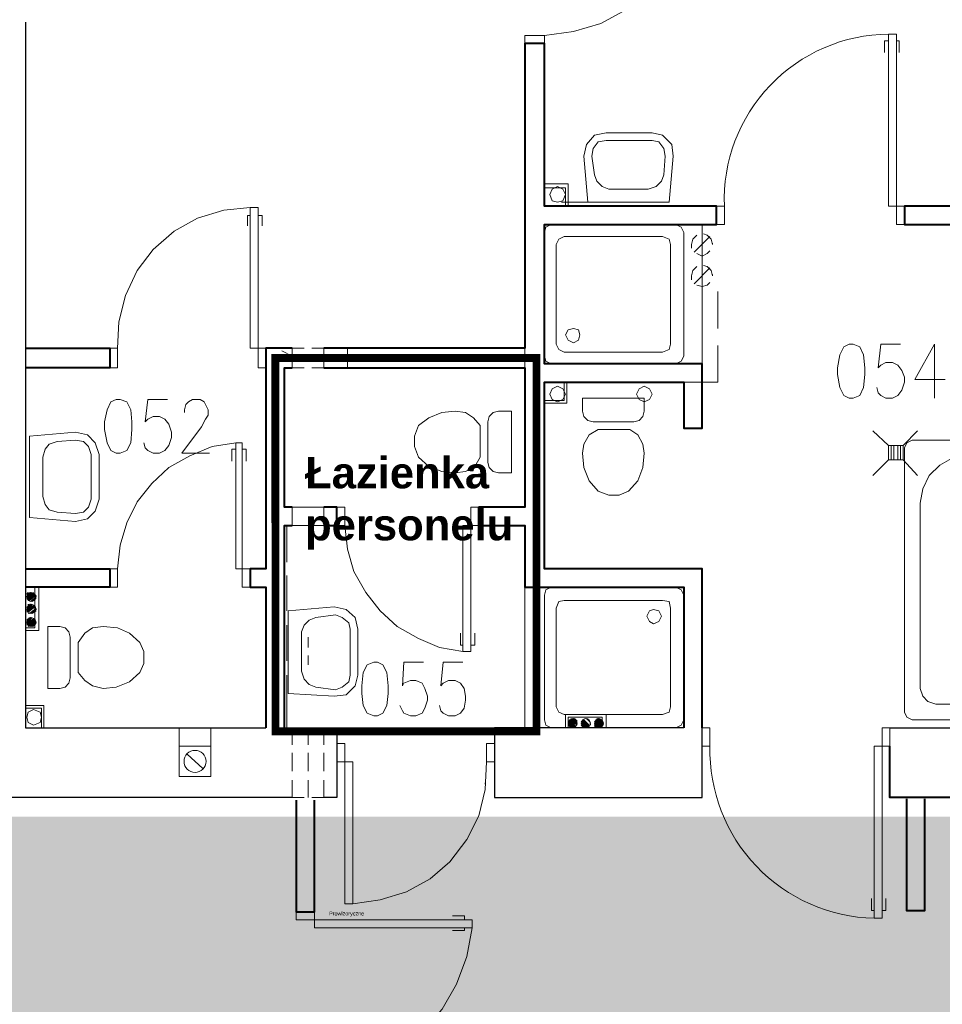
# Model space of a CAD drawing. Header units: millimetres. Extents: x 1 to 17496, y 1 to 30809.
# Tile 35 of 256: x 10716 to 11307, y 4939 to 5571. Entities that reach past the tile are written whole.
import ezdxf

# ---------------------------------------------------------------- set-up
doc = ezdxf.new("R2010")
doc.units = ezdxf.units.MM
doc.linetypes.add('CENTER', pattern=[2, 1.25, -0.25, 0.25, -0.25])
doc.layers.add('0_Przyz_Łazienka personelu', color=200, linetype='CENTER', lineweight=40)
doc.layers.add('N_SSP_ewakuacja', color=4, linetype='CENTER', lineweight=40)
doc.layers.add('PDF _Geometria', color=7, linetype='Continuous')
doc.styles.add('arial', font='arialbd.ttf')

msp = doc.modelspace()

# ---------------------------------------------------------------- hatches: boundary and pattern name
at = {"layer": 'N_SSP_ewakuacja', "transparency": 33554457}
h = msp.add_hatch(color=51, dxfattribs=at)
h.dxf.hatch_style = 1
h.paths.add_polyline_path([(6454.08, 5066.87), (6453.99, 5052.9), (6453.99, 4775.48), (9408.52, 4775.48), (9408.52, 4041.96), (9204.46, 4041.96), (9204.46, 3752.55), (9627.24, 3752.55), (9627.24, 4061.96), (9667.25, 4061.96), (9667.25, 4771.48), (13332.18, 4771.48), (13332.18, 4647.44), (13550.9, 4647.44), (13550.9, 4999.53), (13314.84, 4999.53), (13314.84, 5063.55), (12355.93, 5063.55), (12355.93, 5004.87), (12082.53, 5004.87), (12082.53, 5059.55), (10704.85, 5059.55), (10704.85, 5774.4), (10878.22, 5774.4), (10878.22, 6054.47), (10775.29, 6054.47), (10775.29, 6054.6), (10522.93, 6054.6), (10522.93, 5775.2), (10324.13, 5775.2), (10324.13, 5353.59), (10533.35, 5353.59), (10533.35, 5066.16), (9552.26, 5066.16), (9552.26, 5846.74), (9606.89, 5846.74), (9606.89, 6307.65), (9361.06, 6307.65), (9361.06, 5066.87)])

# ---------------------------------------------------------------- linework, layer by layer
at = {"layer": '0_Przyz_Łazienka personelu', "ltscale": 500, "const_width": 5}
msp.add_lwpolyline([(10879.76, 5353.66), (11047.17, 5353.66), (11047.17, 5114.37), (10879.81, 5114.37)], close=True, dxfattribs=at)
at = {"layer": 'PDF _Geometria', "lineweight": 25}
for points in [[(11276.07, 5116.64), (11477.62, 5116.64), (11477.62, 5703.67), (11490.25, 5703.67), (11490.25, 5783.68)], [(10890.58, 5072), (10707.82, 5072), (10707.82, 5568.91)], [(10719.61, 5568.91), (10719.61, 5116.64), (10873.74, 5116.64)], [(10885.53, 5116.64), (10890.58, 5116.64)], [(10910.8, 5116.64), (10919.22, 5116.64), (10919.22, 5072), (10910.8, 5072)], [(11141.57, 5116.64), (11020.29, 5116.64), (11020.29, 5072), (11153.36, 5072), (11153.36, 5116.64)], [(11273.8, 5116.64), (11276.32, 5116.64)]]:
    msp.add_lwpolyline(points, dxfattribs=at)
at = {"layer": 'PDF _Geometria', "lineweight": 18}
for points in [[(11052.29, 5560.49), (11070.82, 5563.01), (11088.51, 5568.07), (11105.35, 5577.33), (11120.51, 5589.12), (11133.15, 5603.44), (11142.41, 5619.44), (11149.15, 5637.13), (11152.52, 5656.5)], [(11272.95, 5557.12), (11270.43, 5557.12), (11270.43, 5549.54)], [(11278.01, 5557.12), (11279.69, 5557.12), (11279.69, 5549.54)], [(11052.29, 5543.64), (11052.29, 5525.96)], [(11039.66, 5471.21), (11039.66, 5488.9)], [(11067.45, 5451), (11067.45, 5465.32), (11052.29, 5465.32)], [(11065.77, 5451), (11065.77, 5462.79), (11052.29, 5462.79)], [(10778.57, 5360.04), (10779.41, 5376.88), (10783.62, 5393.73), (10791.2, 5409.73), (10801.31, 5423.2), (10814.78, 5435), (10829.94, 5443.42), (10846.79, 5448.47), (10863.63, 5450.16)], [(11039.66, 5433.31), (11039.66, 5451)], [(10863.63, 5445.1), (10861.95, 5445.1), (10861.95, 5438.36)], [(10868.69, 5445.1), (10871.21, 5445.1), (10871.21, 5438.36)], [(11153.36, 5329.72), (11153.36, 5439.21)], [(11149.99, 5432.47), (11147.46, 5429.94), (11146.62, 5426.57), (11146.62, 5424.05)], [(11158.41, 5431.63), (11148.31, 5421.52)], [(11160.1, 5427.42), (11160.1, 5426.57), (11159.25, 5429.94), (11156.73, 5432.47), (11154.2, 5433.31)], [(11149.99, 5420.68), (11153.36, 5418.99), (11156.73, 5420.68), (11158.41, 5422.36)], [(11149.99, 5412.26), (11147.46, 5409.73), (11146.62, 5406.36), (11146.62, 5403.83)], [(11158.41, 5411.41), (11148.31, 5401.31)], [(11160.1, 5407.2), (11160.1, 5406.36), (11159.25, 5409.73), (11156.73, 5412.26), (11154.2, 5413.1)], [(11149.99, 5400.46), (11153.36, 5399.62), (11156.73, 5400.46), (11158.41, 5402.15)], [(11163.47, 5396.25), (11163.47, 5372.67)], [(11039.66, 5366.78), (11039.66, 5347.4)], [(10898.17, 5360.04), (10890.58, 5360.04), (10890.58, 5347.4), (10898.17, 5347.4)], [(10903.22, 5347.4), (10910.8, 5347.4), (10910.8, 5360.04), (10903.22, 5360.04)], [(10916.69, 5360.04), (10934.38, 5360.04)], [(10925.96, 5347.4), (10925.96, 5360.04), (10925.96, 5347.4)], [(11163.47, 5361.72), (11163.47, 5338.14), (11141.57, 5338.14)], [(11280.53, 5362.56), (11267.9, 5362.56), (11266.22, 5347.4), (11267.9, 5349.09), (11271.27, 5350.77), (11275.48, 5350.77), (11278.85, 5349.09), (11281.38, 5345.72), (11283.06, 5341.51), (11283.06, 5338.14), (11281.38, 5333.09), (11278.85, 5329.72), (11275.48, 5328.03), (11271.27, 5328.03), (11267.9, 5329.72), (11266.22, 5331.4), (11265.37, 5334.77)], [(11302.43, 5328.03), (11302.43, 5362.56), (11289.8, 5339.82), (11309.17, 5339.82)], [(10890.58, 5354.98), (10883.85, 5358.35)], [(11064.93, 5338.14), (11064.93, 5326.35), (11052.29, 5326.35)], [(11066.61, 5338.14), (11066.61, 5324.66), (11052.29, 5324.66)], [(10810.57, 5327.19), (10797.94, 5327.19), (10796.26, 5312.87), (10797.94, 5314.56), (10801.31, 5316.24), (10805.52, 5316.24), (10808.89, 5314.56), (10811.42, 5311.19), (10813.1, 5306.14), (10813.1, 5302.77), (10811.42, 5297.71), (10808.89, 5294.34), (10805.52, 5292.66), (10801.31, 5292.66), (10797.94, 5294.34), (10796.26, 5296.03), (10795.41, 5299.4)], [(10821.52, 5318.77), (10821.52, 5320.45), (10822.36, 5323.82), (10824.05, 5325.51), (10826.58, 5327.19), (10831.63, 5327.19), (10834.16, 5325.51), (10835, 5323.82), (10836.68, 5320.45), (10836.68, 5317.08), (10835, 5314.56), (10832.47, 5309.5), (10819.84, 5292.66), (10837.52, 5292.66)], [(11262.85, 5306.98), (11272.95, 5297.71)], [(11291.48, 5306.98), (11282.22, 5297.71)], [(10778.57, 5218.54), (10780.25, 5233.7), (10784.46, 5248.02), (10791.2, 5261.5), (10800.47, 5273.29), (10811.42, 5283.4), (10824.89, 5290.98), (10839.21, 5296.87), (10854.37, 5299.4)], [(11272.95, 5288.45), (11272.95, 5297.71), (11282.22, 5297.71), (11282.22, 5288.45), (11272.95, 5288.45), (11262.85, 5278.34)], [(11274.64, 5297.71), (11274.64, 5288.45)], [(11276.32, 5297.71), (11276.32, 5288.45)], [(11278.85, 5297.71), (11278.85, 5288.45)], [(11280.53, 5297.71), (11280.53, 5288.45)], [(10854.37, 5295.19), (10851.84, 5295.19), (10851.84, 5287.61)], [(10858.58, 5295.19), (10861.11, 5295.19), (10861.11, 5287.61)], [(11322.65, 5291.82), (11322.65, 5290.98), (11313.38, 5289.29), (11305.8, 5285.08), (11299.06, 5278.34), (11294.85, 5269.92), (11293.17, 5260.66), (11293.17, 5141.9), (11294.85, 5136.85), (11298.22, 5133.48), (11303.27, 5131.8), (11342.86, 5131.8), (11347.91, 5133.48), (11351.28, 5136.85), (11352.97, 5141.9), (11352.97, 5260.66), (11351.28, 5269.92), (11347.07, 5278.34), (11340.33, 5285.08), (11331.91, 5289.29), (11322.65, 5290.98)], [(11282.22, 5288.45), (11291.48, 5278.34)], [(10885.53, 5280.03), (10885.53, 5262.34)], [(11039.66, 5262.34), (11039.66, 5280.03)], [(10903.83, 5246.34), (10890.58, 5246.34), (10890.58, 5258.13), (10904.63, 5258.13)], [(10903.22, 5258.13), (10910.8, 5258.13), (10910.8, 5246.34), (10903.22, 5246.34)], [(10924.27, 5246.34), (10925.96, 5231.18), (10930.17, 5216.86), (10937.75, 5203.38), (10947.01, 5191.59), (10957.96, 5181.49), (10971.44, 5173.91), (10984.91, 5168.01), (11000.07, 5165.48)], [(11052.29, 5250.55), (11052.29, 5232.02)], [(10887.22, 5245.5), (10887.22, 5222.76)], [(10887.22, 5214.33), (10887.22, 5191.59)], [(10719.61, 5180.64), (10725.51, 5180.64), (10725.51, 5206.75)], [(10719.61, 5178.96), (10728.04, 5178.96), (10728.04, 5206.75)], [(10720.46, 5202.54), (10721.3, 5203.38)], [(10720.46, 5201.7), (10722.14, 5203.38), (10720.46, 5201.7), (10722.14, 5203.38)], [(10720.46, 5200.86), (10722.98, 5203.38), (10720.46, 5200.86), (10722.98, 5203.38), (10720.46, 5200.86), (10722.98, 5203.38)], [(10724.67, 5203.38), (10721.3, 5199.17), (10724.67, 5202.54)], [(10721.3, 5198.33), (10725.51, 5202.54), (10721.3, 5198.33), (10725.51, 5202.54), (10721.3, 5198.33), (10725.51, 5202.54), (10721.3, 5198.33), (10725.51, 5202.54)], [(10722.14, 5198.33), (10725.51, 5201.7), (10722.14, 5198.33), (10725.51, 5201.7), (10722.14, 5198.33), (10725.51, 5201.7), (10722.14, 5198.33), (10726.35, 5201.7)], [(11039.66, 5206.75), (11039.66, 5116.64)], [(10720.46, 5194.12), (10722.14, 5194.96), (10720.46, 5193.28), (10722.14, 5195.8)], [(10720.46, 5193.28), (10722.98, 5195.8), (10720.46, 5193.28)], [(10720.46, 5192.44), (10722.98, 5195.8), (10720.46, 5192.44), (10722.98, 5195.8)], [(10720.46, 5192.44), (10723.82, 5195.8), (10720.46, 5192.44)], [(10720.46, 5191.59), (10723.82, 5195.8), (10720.46, 5191.59), (10723.82, 5194.96), (10720.46, 5191.59), (10724.67, 5194.96), (10720.46, 5191.59), (10724.67, 5194.96), (10720.46, 5190.75), (10724.67, 5194.96), (10720.46, 5190.75), (10724.67, 5194.96), (10721.3, 5190.75), (10725.51, 5194.96), (10721.3, 5190.75), (10725.51, 5194.12), (10721.3, 5190.75)], [(10721.3, 5194.96), (10721.3, 5195.8)], [(10722.98, 5197.49), (10726.35, 5200.86), (10722.98, 5197.49), (10726.35, 5200.86), (10722.98, 5197.49), (10726.35, 5200.86)], [(10723.82, 5197.49), (10726.35, 5200.02)], [(10723.82, 5198.33), (10725.51, 5200.02), (10723.82, 5198.33)], [(10724.67, 5198.33), (10725.51, 5199.17), (10724.67, 5198.33)], [(10719.61, 5194.96), (10719.61, 5176.43)], [(10722.14, 5189.91), (10726.35, 5193.28), (10722.98, 5189.91), (10726.35, 5193.28)], [(10722.98, 5189.91), (10726.35, 5192.44), (10722.98, 5189.91), (10726.35, 5192.44), (10723.82, 5189.91), (10726.35, 5191.59)], [(10720.46, 5184.01), (10722.98, 5187.38), (10720.46, 5184.01), (10722.98, 5187.38)], [(10720.46, 5184.01), (10723.82, 5187.38), (10720.46, 5184.01)], [(10720.46, 5183.17), (10723.82, 5187.38), (10720.46, 5183.17), (10723.82, 5187.38), (10720.46, 5183.17), (10724.67, 5186.54), (10720.46, 5183.17), (10724.67, 5186.54), (10720.46, 5182.33), (10724.67, 5186.54), (10720.46, 5182.33)], [(10721.3, 5186.54), (10720.46, 5185.7), (10722.14, 5186.54)], [(10721.3, 5182.33), (10724.67, 5186.54), (10721.3, 5182.33), (10725.51, 5186.54), (10721.3, 5182.33), (10725.51, 5186.54)], [(10721.3, 5182.33), (10725.51, 5185.7), (10721.3, 5182.33)], [(10721.3, 5181.49), (10725.51, 5185.7), (10721.3, 5181.49)], [(10725.51, 5184.86), (10722.14, 5181.49), (10725.51, 5184.86), (10722.14, 5181.49), (10725.51, 5185.7), (10722.14, 5181.49), (10725.51, 5185.7)], [(10722.14, 5181.49), (10726.35, 5184.86), (10722.98, 5181.49), (10726.35, 5184.86)], [(10722.98, 5181.49), (10726.35, 5184.01), (10722.98, 5181.49), (10726.35, 5184.01), (10723.82, 5181.49), (10725.51, 5183.17), (10723.82, 5181.49)], [(10724.67, 5181.49), (10725.51, 5183.17)], [(10724.67, 5182.33), (10725.51, 5182.33)], [(10887.22, 5182.33), (10887.22, 5159.59)], [(11000.07, 5169.7), (10998.39, 5169.7), (10998.39, 5177.28)], [(11005.13, 5169.7), (11007.65, 5169.7), (11007.65, 5177.28)], [(10900.69, 5174.75), (10900.69, 5168.01)], [(10900.69, 5157.06), (10900.69, 5162.96)], [(10974.81, 5158.75), (10962.17, 5158.75), (10961.33, 5143.59), (10962.17, 5145.27), (10966.39, 5146.96), (10969.75, 5146.96), (10973.97, 5145.27), (10975.65, 5141.9), (10977.33, 5136.85), (10977.33, 5134.32), (10975.65, 5129.27), (10973.97, 5125.9), (10969.75, 5124.22), (10966.39, 5124.22), (10962.17, 5125.9), (10961.33, 5127.58), (10959.65, 5130.95)], [(11000.07, 5158.75), (10987.44, 5158.75), (10985.76, 5143.59), (10987.44, 5145.27), (10990.81, 5146.96), (10995.02, 5146.96), (10998.39, 5145.27), (11000.92, 5141.9), (11001.76, 5136.85), (11001.76, 5134.32), (11000.92, 5129.27), (10998.39, 5125.9), (10995.02, 5124.22), (10990.81, 5124.22), (10987.44, 5125.9), (10985.76, 5127.58), (10984.91, 5130.95)], [(10887.22, 5150.32), (10887.22, 5116.64), (10887.22, 5117.48)], [(10719.61, 5130.95), (10731.4, 5130.95), (10731.4, 5116.64)], [(10719.61, 5129.27), (10729.72, 5129.27), (10729.72, 5116.64)], [(11091.88, 5116.64), (11091.88, 5125.06), (11065.77, 5125.06), (11065.77, 5116.64)], [(11089.35, 5116.64), (11089.35, 5123.37), (11067.45, 5123.37), (11067.45, 5116.64)], [(11071.66, 5116.64), (11067.45, 5120.85), (11071.66, 5116.64), (11068.29, 5120.85), (11071.66, 5116.64), (11068.29, 5120.85), (11072.51, 5116.64)], [(11070.82, 5116.64), (11067.45, 5120), (11070.82, 5116.64), (11067.45, 5120), (11071.66, 5116.64), (11067.45, 5120)], [(11072.51, 5117.48), (11068.29, 5120.85), (11072.51, 5117.48), (11068.29, 5121.69), (11072.51, 5117.48), (11068.29, 5121.69), (11072.51, 5117.48), (11068.29, 5121.69)], [(11072.51, 5117.48), (11069.14, 5121.69), (11072.51, 5117.48)], [(11073.35, 5118.32), (11069.14, 5121.69), (11073.35, 5118.32), (11069.14, 5121.69)], [(11073.35, 5119.16), (11069.98, 5122.53), (11073.35, 5119.16), (11069.98, 5122.53), (11073.35, 5119.16), (11070.82, 5122.53), (11073.35, 5120), (11070.82, 5122.53), (11073.35, 5120), (11071.66, 5122.53), (11073.35, 5120.85), (11071.66, 5121.69)], [(11072.51, 5120.85), (11072.51, 5121.69)], [(11080.09, 5116.64), (11075.87, 5120.85), (11080.09, 5116.64), (11075.87, 5120.85), (11080.09, 5116.64), (11075.87, 5120.85)], [(11080.09, 5117.48), (11076.72, 5120.85), (11080.09, 5117.48)], [(11080.93, 5118.32), (11077.56, 5121.69), (11080.93, 5118.32), (11077.56, 5121.69)], [(11080.09, 5122.53), (11080.93, 5120.85), (11080.09, 5121.69)], [(11088.51, 5116.64), (11084.3, 5120.85), (11088.51, 5116.64), (11084.3, 5120.85), (11088.51, 5116.64), (11084.3, 5120.85), (11087.67, 5116.64), (11084.3, 5120), (11087.67, 5116.64), (11084.3, 5120), (11087.67, 5116.64), (11084.3, 5120)], [(11084.3, 5120.85), (11088.51, 5117.48), (11085.14, 5120.85)], [(11088.51, 5117.48), (11085.14, 5121.69), (11089.35, 5117.48), (11085.14, 5121.69), (11089.35, 5117.48), (11085.14, 5121.69), (11089.35, 5117.48), (11085.14, 5121.69), (11089.35, 5118.32), (11085.98, 5121.69), (11089.35, 5118.32), (11085.98, 5122.53), (11089.35, 5118.32), (11085.98, 5122.53), (11090.19, 5118.32)], [(11085.98, 5122.53), (11090.19, 5119.16), (11086.82, 5122.53), (11090.19, 5119.16), (11086.82, 5122.53), (11090.19, 5119.16), (11086.82, 5122.53)], [(11090.19, 5120), (11087.67, 5122.53), (11090.19, 5120), (11087.67, 5122.53), (11089.35, 5120.85), (11088.51, 5121.69), (11089.35, 5120.85)], [(10756.67, 5116.64), (10774.36, 5116.64)], [(10818.15, 5104.84), (10818.15, 5116.64), (10838.37, 5116.64), (10838.37, 5104.84)], [(10898.17, 5116.64), (10890.58, 5116.64), (10890.58, 5105.69)], [(10900.69, 5116.64), (10900.69, 5105.69)], [(10910.8, 5105.69), (10910.8, 5116.64), (10903.22, 5116.64)], [(10916.69, 5116.64), (10934.38, 5116.64)], [(11020.29, 5100.63), (11020.29, 5116.64), (10992.49, 5116.64)], [(11067.45, 5118.32), (11069.98, 5116.64), (11067.45, 5119.16), (11069.98, 5116.64), (11067.45, 5119.16), (11070.82, 5116.64), (11067.45, 5119.16)], [(11069.14, 5116.64), (11068.29, 5118.32)], [(11069.14, 5117.48), (11068.29, 5117.48)], [(11077.56, 5116.64), (11075.87, 5118.32), (11077.56, 5116.64), (11075.87, 5118.32)], [(11076.72, 5117.48), (11076.72, 5118.32)], [(11085.98, 5116.64), (11084.3, 5118.32), (11085.98, 5116.64), (11084.3, 5119.16), (11086.82, 5116.64), (11084.3, 5119.16), (11086.82, 5116.64), (11084.3, 5119.16)], [(11085.14, 5117.48), (11084.3, 5117.48)], [(10890.58, 5100.63), (10890.58, 5088.84)], [(10900.69, 5100.63), (10900.69, 5088.84)], [(10910.8, 5088.84), (10910.8, 5100.63)], [(10823.21, 5099.79), (10833.31, 5090.53)], [(11015.23, 5094.74), (11014.39, 5077.05), (11010.18, 5060.21), (11002.6, 5045.05), (10991.65, 5030.73), (10979.02, 5019.78), (10963.86, 5011.36), (10947.01, 5006.3), (10929.33, 5003.78)], [(10924.27, 5088.84), (10924.27, 5089.68)], [(11020.29, 5091.37), (11020.29, 5092.21)], [(10890.58, 5082.95), (10890.58, 5072), (10898.17, 5072)], [(10900.69, 5082.95), (10900.69, 5072)], [(10903.22, 5072), (10910.8, 5072), (10910.8, 5082.95)], [(11014.39, 5080.42), (11014.39, 5081.26)], [(11263.69, 4999.57), (11262.01, 4999.57), (11262.01, 5007.15)], [(11268.74, 4999.57), (11271.27, 4999.57), (11271.27, 5007.15)]]:
    msp.add_lwpolyline(points, dxfattribs=at)
for points in [[(11272.95, 5561.33), (11272.95, 5451), (11283.06, 5451), (11283.06, 5439.21), (11278.01, 5439.21), (11278.01, 5561.33)], [(11052.29, 5555.43), (11052.29, 5560.49), (11039.66, 5560.49), (11039.66, 5555.43)], [(11080.09, 5453.52), (11077.56, 5483), (11079.24, 5490.58), (11084.3, 5496.48), (11091.88, 5498.16), (11121.35, 5498.16), (11128.09, 5496.48), (11133.99, 5490.58), (11134.83, 5483), (11132.3, 5453.52)], [(11093.56, 5461.95), (11118.83, 5461.95), (11123.88, 5463.63), (11127.25, 5467), (11128.93, 5471.21), (11129.78, 5483), (11128.93, 5488.06), (11125.57, 5492.27), (11121.35, 5493.11), (11091.88, 5493.11), (11086.82, 5492.27), (11083.45, 5488.06), (11082.61, 5483), (11084.3, 5471.21), (11085.98, 5467), (11089.35, 5463.63)], [(11065.77, 5458.58), (11064.08, 5461.95), (11060.71, 5463.63), (11057.35, 5461.95), (11055.66, 5458.58), (11057.35, 5454.37), (11060.71, 5453.52), (11064.08, 5454.37)], [(11065.77, 5458.58), (11064.08, 5461.95), (11060.71, 5463.63), (11057.35, 5461.95), (11055.66, 5458.58), (11057.35, 5454.37), (11060.71, 5453.52), (11064.08, 5454.37)], [(10863.63, 5450.16), (10863.63, 5360.04), (10873.74, 5360.04), (10873.74, 5347.4), (10868.69, 5347.4), (10868.69, 5450.16)], [(11083.45, 5453.52), (11063.24, 5453.52)], [(11114.62, 5453.52), (11094.4, 5453.52)], [(11167.68, 5439.21), (11167.68, 5451), (11162.62, 5451), (11162.62, 5439.21)], [(11052.29, 5434.15), (11052.29, 5354.98), (11053.13, 5351.62), (11056.5, 5349.93), (11136.51, 5349.93), (11139.88, 5351.62), (11141.57, 5354.98), (11141.57, 5434.15), (11139.88, 5437.52), (11136.51, 5439.21), (11056.5, 5439.21), (11053.13, 5437.52)], [(11059.87, 5426.57), (11059.87, 5362.56), (11061.56, 5359.2), (11064.93, 5357.51), (11128.09, 5357.51), (11132.3, 5359.2), (11133.15, 5362.56), (11133.15, 5426.57), (11132.3, 5429.94), (11128.09, 5431.63), (11064.93, 5431.63), (11061.56, 5429.94)], [(11075.03, 5368.46), (11074.19, 5371.83), (11070.82, 5372.67), (11067.45, 5371.83), (11065.77, 5368.46), (11067.45, 5365.09), (11070.82, 5363.41), (11074.19, 5365.09)], [(10774.36, 5360.04), (10756.67, 5360.04)], [(10778.57, 5347.4), (10778.57, 5360.04), (10773.52, 5360.04), (10773.52, 5347.4)], [(11247.69, 5362.56), (11244.32, 5360.88), (11241.79, 5355.83), (11240.11, 5347.4), (11240.11, 5343.19), (11241.79, 5334.77), (11244.32, 5329.72), (11247.69, 5328.03), (11250.21, 5328.03), (11254.43, 5329.72), (11256.95, 5334.77), (11257.79, 5343.19), (11257.79, 5347.4), (11256.95, 5355.83), (11254.43, 5360.88), (11250.21, 5362.56)], [(10756.67, 5347.4), (10774.36, 5347.4)], [(10916.69, 5347.4), (10934.38, 5347.4)], [(11065.77, 5330.56), (11064.08, 5333.93), (11060.71, 5335.61), (11057.35, 5333.93), (11055.66, 5330.56), (11057.35, 5327.19), (11060.71, 5325.51), (11064.08, 5327.19)], [(11065.77, 5330.56), (11064.08, 5333.93), (11060.71, 5335.61), (11057.35, 5333.93), (11055.66, 5330.56), (11057.35, 5327.19), (11060.71, 5325.51), (11064.08, 5327.19)], [(11121.35, 5330.56), (11119.67, 5333.93), (11116.3, 5335.61), (11112.93, 5333.93), (11111.25, 5330.56), (11112.93, 5327.19), (11116.3, 5325.51), (11119.67, 5327.19)], [(11076.72, 5319.61), (11076.72, 5328.03), (11116.3, 5328.03), (11116.3, 5319.61), (11115.46, 5316.24), (11112.93, 5313.72), (11109.56, 5312.87), (11083.45, 5312.87), (11080.09, 5313.72), (11077.56, 5316.24)], [(10777.73, 5327.19), (10774.36, 5325.51), (10771.83, 5320.45), (10770.15, 5312.87), (10770.15, 5307.82), (10771.83, 5299.4), (10774.36, 5294.34), (10777.73, 5292.66), (10780.25, 5292.66), (10784.46, 5294.34), (10786.99, 5299.4), (10787.83, 5307.82), (10787.83, 5312.87), (10786.99, 5320.45), (10784.46, 5325.51), (10780.25, 5327.19)], [(11011.02, 5290.13), (11011.02, 5310.35), (11006.81, 5315.4), (11001.76, 5318.77), (10995.02, 5319.61), (10986.6, 5318.77), (10978.18, 5315.4), (10971.44, 5310.35), (10968.91, 5303.61), (10968.91, 5296.87), (10971.44, 5290.13), (10978.18, 5284.24), (10986.6, 5280.87), (10995.02, 5280.03), (11001.76, 5280.87), (11007.65, 5284.24)], [(11022.81, 5280.03), (11031.24, 5280.03), (11031.24, 5319.61), (11022.81, 5319.61), (11019.45, 5318.77), (11016.92, 5316.24), (11016.08, 5312.87), (11016.08, 5286.76), (11016.92, 5283.4), (11019.45, 5280.87)], [(10722.14, 5251.39), (10751.62, 5248.86), (10759.2, 5250.55), (10764.25, 5255.6), (10766.78, 5263.18), (10766.78, 5291.82), (10764.25, 5299.4), (10759.2, 5304.45), (10751.62, 5306.14), (10722.14, 5303.61)], [(11086.82, 5307.82), (11107.04, 5307.82), (11112.09, 5304.45), (11115.46, 5298.56), (11116.3, 5292.66), (11115.46, 5283.4), (11112.09, 5274.97), (11106.19, 5268.24), (11100.3, 5265.71), (11093.56, 5265.71), (11086.82, 5268.24), (11080.93, 5274.97), (11077.56, 5283.4), (11076.72, 5292.66), (11077.56, 5298.56), (11080.93, 5304.45)], [(10730.56, 5264.87), (10730.56, 5290.13), (10732.25, 5295.19), (10734.77, 5298.56), (10739.83, 5300.24), (10751.62, 5301.08), (10756.67, 5300.24), (10760.04, 5296.87), (10761.72, 5291.82), (10761.72, 5263.18), (10760.04, 5258.13), (10756.67, 5254.76), (10751.62, 5253.92), (10739.83, 5254.76), (10734.77, 5256.44), (10732.25, 5259.81)], [(10854.37, 5299.4), (10854.37, 5218.54), (10863.63, 5218.54), (10863.63, 5206.75), (10858.58, 5206.75), (10858.58, 5299.4)], [(11363.07, 5126.74), (11363.07, 5296.03), (11361.39, 5299.4), (11358.02, 5301.08), (11288.11, 5301.08), (11284.75, 5299.4), (11283.06, 5296.03), (11283.06, 5126.74), (11284.75, 5123.37), (11288.11, 5121.69), (11358.02, 5121.69), (11361.39, 5123.37)], [(10924.27, 5246.34), (10924.27, 5258.13), (10919.22, 5258.13), (10919.22, 5246.34)], [(11000.07, 5165.48), (11000.07, 5246.34), (11010.18, 5246.34), (11010.18, 5258.13), (11005.13, 5258.13), (11005.13, 5165.48)], [(10774.36, 5218.54), (10756.67, 5218.54)], [(10778.57, 5206.75), (10778.57, 5218.54), (10773.52, 5218.54), (10773.52, 5206.75)], [(10726.35, 5200.86), (10725.51, 5202.54), (10722.98, 5203.38), (10721.3, 5202.54), (10720.46, 5200.86), (10721.3, 5198.33), (10722.98, 5197.49), (10725.51, 5198.33)], [(10720.46, 5200.02), (10723.82, 5203.38), (10720.46, 5200.02), (10723.82, 5203.38), (10720.46, 5200.02), (10723.82, 5203.38)], [(10720.46, 5199.17), (10724.67, 5203.38), (10720.46, 5199.17), (10724.67, 5203.38), (10720.46, 5199.17), (10724.67, 5203.38)], [(10756.67, 5206.75), (10774.36, 5206.75)], [(11141.57, 5121.69), (11141.57, 5201.7), (11139.88, 5205.07), (11136.51, 5206.75), (11056.5, 5206.75), (11053.13, 5205.07), (11052.29, 5201.7), (11052.29, 5121.69), (11053.13, 5118.32), (11056.5, 5116.64), (11136.51, 5116.64), (11139.88, 5118.32)], [(10726.35, 5192.44), (10725.51, 5194.96), (10722.98, 5195.8), (10721.3, 5194.96), (10720.46, 5192.44), (10721.3, 5190.75), (10722.98, 5189.91), (10725.51, 5190.75)], [(11133.15, 5130.11), (11133.15, 5193.28), (11132.3, 5197.49), (11128.09, 5198.33), (11064.93, 5198.33), (11061.56, 5197.49), (11059.87, 5193.28), (11059.87, 5130.11), (11061.56, 5126.74), (11064.93, 5125.06), (11128.09, 5125.06), (11132.3, 5126.74)], [(10888.06, 5138.53), (10917.54, 5136.85), (10925.12, 5137.69), (10931.01, 5143.59), (10932.7, 5150.32), (10932.7, 5179.8), (10931.01, 5187.38), (10925.12, 5192.44), (10917.54, 5194.12), (10888.06, 5191.59)], [(10896.48, 5152.85), (10896.48, 5178.12), (10898.17, 5182.33), (10901.53, 5185.7), (10905.75, 5187.38), (10918.38, 5189.07), (10922.59, 5187.38), (10926.8, 5184.01), (10927.64, 5179.8), (10927.64, 5150.32), (10926.8, 5146.11), (10922.59, 5142.74), (10918.38, 5141.06), (10905.75, 5142.74), (10901.53, 5144.43), (10898.17, 5147.8)], [(11117.99, 5188.22), (11119.67, 5184.86), (11122.2, 5183.17), (11125.57, 5184.86), (11127.25, 5188.22), (11125.57, 5191.59), (11122.2, 5192.44), (11119.67, 5191.59)], [(10726.35, 5184.01), (10725.51, 5186.54), (10722.98, 5187.38), (10721.3, 5186.54), (10720.46, 5184.01), (10721.3, 5182.33), (10722.98, 5181.49), (10725.51, 5182.33)], [(10720.46, 5184.86), (10722.14, 5187.38), (10720.46, 5184.86), (10722.98, 5187.38)], [(10741.51, 5181.49), (10733.93, 5181.49), (10733.93, 5141.9), (10741.51, 5141.9), (10744.88, 5142.74), (10747.41, 5145.27), (10748.25, 5148.64), (10748.25, 5174.75), (10747.41, 5178.12), (10744.88, 5180.64)], [(10753.3, 5171.38), (10753.3, 5152.01), (10757.51, 5146.96), (10762.57, 5143.59), (10769.3, 5141.9), (10777.73, 5142.74), (10786.15, 5146.11), (10792.89, 5152.01), (10795.41, 5157.9), (10795.41, 5165.48), (10792.89, 5171.38), (10786.15, 5177.28), (10778.57, 5180.64), (10769.3, 5181.49), (10762.57, 5180.64), (10757.51, 5177.28)], [(10942.8, 5158.75), (10938.59, 5157.06), (10936.07, 5152.01), (10935.22, 5143.59), (10935.22, 5138.53), (10936.07, 5130.95), (10938.59, 5125.9), (10942.8, 5124.22), (10945.33, 5124.22), (10948.7, 5125.9), (10951.23, 5130.95), (10952.07, 5138.53), (10952.07, 5143.59), (10951.23, 5152.01), (10948.7, 5157.06), (10945.33, 5158.75)], [(10729.72, 5123.37), (10728.88, 5126.74), (10724.67, 5128.43), (10721.3, 5126.74), (10720.46, 5123.37), (10721.3, 5120), (10724.67, 5118.32), (10728.88, 5120)], [(11073.35, 5119.16), (11072.51, 5121.69), (11070.82, 5122.53), (11068.29, 5121.69), (11067.45, 5119.16), (11068.29, 5117.48), (11070.82, 5116.64), (11072.51, 5117.48)], [(11073.35, 5118.32), (11069.14, 5122.53), (11073.35, 5118.32), (11069.98, 5122.53)], [(11081.77, 5119.16), (11080.93, 5121.69), (11078.4, 5122.53), (11076.72, 5121.69), (11075.87, 5119.16), (11076.72, 5117.48), (11078.4, 5116.64), (11080.93, 5117.48)], [(11079.24, 5116.64), (11075.87, 5120), (11079.24, 5116.64), (11075.87, 5120), (11079.24, 5116.64), (11075.87, 5120)], [(11080.93, 5117.48), (11076.72, 5121.69), (11080.93, 5117.48), (11076.72, 5121.69), (11080.93, 5117.48), (11076.72, 5121.69), (11080.93, 5117.48), (11076.72, 5121.69)], [(11081.77, 5120), (11079.24, 5122.53), (11081.77, 5120), (11079.24, 5122.53)], [(11090.19, 5119.16), (11089.35, 5121.69), (11086.82, 5122.53), (11085.14, 5121.69), (11084.3, 5119.16), (11085.14, 5117.48), (11086.82, 5116.64), (11089.35, 5117.48)], [(11078.4, 5116.64), (11075.87, 5119.16), (11078.4, 5116.64), (11075.87, 5119.16)], [(11158.41, 5104.84), (11158.41, 5116.64), (11153.36, 5116.64), (11153.36, 5104.84)], [(11263.69, 4994.51), (11263.69, 5104.84), (11273.8, 5104.84), (11273.8, 5116.64), (11268.74, 5116.64), (11268.74, 4994.51)], [(10838.37, 5085.47), (10838.37, 5104.84), (10818.15, 5104.84), (10818.15, 5085.47)], [(10929.33, 5003.78), (10929.33, 5094.74), (10919.22, 5094.74), (10919.22, 5106.53), (10924.27, 5106.53), (10924.27, 5003.78)], [(11020.29, 5094.74), (11020.29, 5106.53), (11015.23, 5106.53), (11015.23, 5094.74)]]:
    msp.add_lwpolyline(points, close=True, dxfattribs=at)
at = {"layer": 'PDF _Geometria', "lineweight": 40}
for points in [[(11153.36, 5116.64), (11153.36, 5218.54), (11052.29, 5218.54), (11052.29, 5338.14), (11141.57, 5338.14), (11141.57, 5308.66), (11153.36, 5308.66), (11153.36, 5349.93), (11052.29, 5349.93), (11052.29, 5439.21), (11162.62, 5439.21), (11162.62, 5451), (11052.29, 5451), (11052.29, 5555.43), (11039.66, 5555.43), (11039.66, 5360.04), (10910.8, 5360.04)], [(11477.62, 5451), (11283.06, 5451), (11283.06, 5439.21), (11477.62, 5439.21)], [(10719.61, 5360.04), (10773.52, 5360.04), (10773.52, 5347.4), (10719.61, 5347.4)], [(10890.58, 5360.04), (10873.74, 5360.04), (10873.74, 5218.54), (10863.63, 5218.54), (10863.63, 5206.75), (10873.74, 5206.75), (10873.74, 5116.64)], [(10890.58, 5258.13), (10885.53, 5258.13), (10885.53, 5347.4), (10890.58, 5347.4)], [(10910.8, 5347.4), (11039.66, 5347.4), (11039.66, 5258.13), (11010.18, 5258.13), (11010.18, 5246.34), (11039.66, 5246.34), (11039.66, 5206.75), (11141.57, 5206.75), (11141.57, 5116.64)], [(10910.8, 5246.34), (10919.22, 5246.34), (10919.22, 5258.13), (10910.8, 5258.13)], [(10885.53, 5116.64), (10885.53, 5246.34), (10890.58, 5246.34)], [(10719.61, 5218.54), (10773.52, 5218.54), (10773.52, 5206.75), (10719.61, 5206.75)], [(11276.32, 5072), (11273.8, 5072), (11273.8, 5104.84)], [(11377.39, 5072), (11275.88, 5072)], [(11284.36, 5071.12), (11284.36, 4999.53), (11296.15, 4999.53), (11296.15, 5071.12)]]:
    msp.add_lwpolyline(points, dxfattribs=at)
at = {"layer": 'PDF _Geometria', "color": 252, "lineweight": 40}
msp.add_lwpolyline([(10893.14, 5070.12), (10893.14, 4998.54), (10904.93, 4998.54), (10904.93, 5070.12)], dxfattribs=at)
at = {"layer": 'PDF _Geometria', "color": 252, "lineweight": 18}
msp.add_lwpolyline([(11006, 4988.43), (10904.93, 4988.43), (10904.93, 4998.54), (10893.14, 4998.54), (10893.14, 4993.48), (11006, 4993.48)], close=True, dxfattribs=at)
for points in [[(11000.95, 4993.48), (11000.95, 4996.01), (10993.37, 4996.01)], [(10945.36, 4858.73), (10904.93, 4858.73), (10904.93, 4848.62), (10893.14, 4848.62), (10893.14, 4853.67), (10945.36, 4853.67), (10945.36, 4858.73), (10942.83, 4867.99), (10938.62, 4876.41), (10931.89, 4883.99), (10924.31, 4889.05), (10915.04, 4892.42), (10904.93, 4893.26), (10924.31, 4895.78), (10941.99, 4900.84), (10958.84, 4910.1), (10974, 4921.89), (10986.63, 4936.21), (10995.89, 4952.21), (11002.63, 4969.9), (11006, 4988.43)], [(11000.95, 4988.43), (11000.95, 4986.74), (10993.37, 4986.74)]]:
    msp.add_lwpolyline(points, dxfattribs=at)
at = {"layer": 'PDF _Geometria', "lineweight": 18}
msp.add_circle((10828.26, 5095.06), 7.06, dxfattribs=at)
for centre, radius, start, end in [((11273.8, 5455.13), 106.21, 90.45782, 182.22743), ((10721.72, 5193.7), 3.81, 263.65981, 353.65981), ((11077.98, 5118.74), 3.81, 353.65981, 83.65981), ((11266.16, 5102.26), 107.78, 178.62746, 268.68729)]:
    msp.add_arc(centre, radius, start, end, dxfattribs=at)

# ---------------------------------------------------------------- texts
at = {"layer": '0_Przyz_Łazienka personelu', "insert": (10898.8, 5290.15), "char_height": 20, "width": 295.8091, "attachment_point": 1, "style": 'arial'}
msp.add_mtext('Łazienka \\Ppersonelu', dxfattribs=at)
at = {"layer": 'PDF _Geometria', "color": 250, "insert": (10914.25, 4998.79), "char_height": 2.5, "width": 23.9055, "attachment_point": 1}
msp.add_mtext('Prowizoryczne', dxfattribs=at)

doc.saveas('drawing.dxf')
